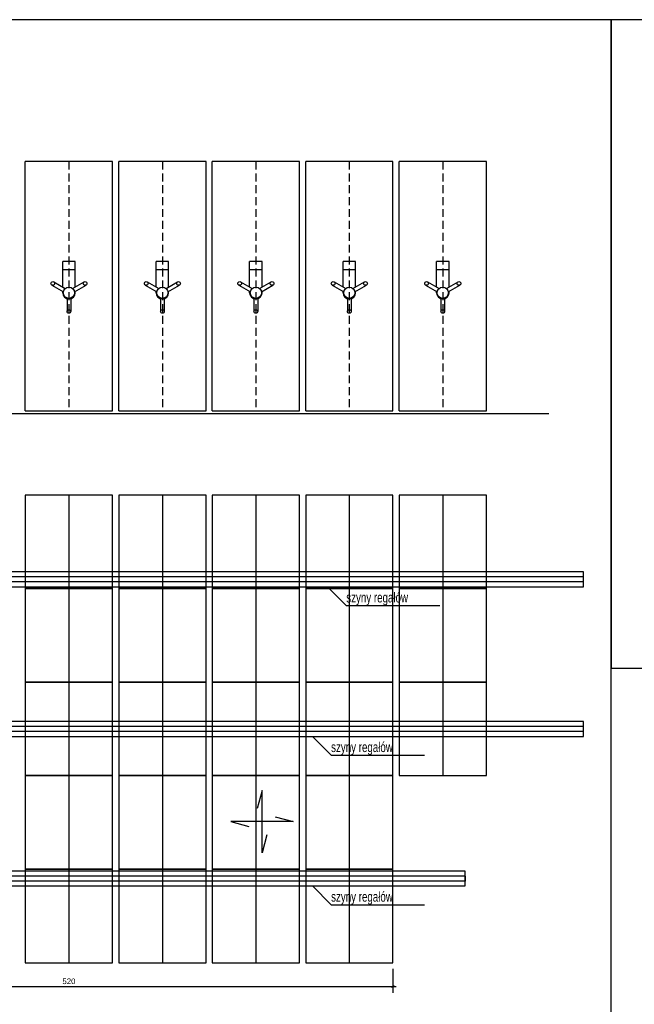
# Model space of a CAD drawing. Header units: millimetres. Extents: x 167273 to 188273, y -125105 to -88145.
# Tile 58 of 210: x 177739 to 178232, y -124587 to -123797. Entities that reach past the tile are written whole.
import ezdxf

# ---------------------------------------------------------------- set-up
doc = ezdxf.new("R2010")
doc.units = ezdxf.units.MM
doc.header["$PDMODE"] = 35
doc.header["$PDSIZE"] = 5
doc.linetypes.add('HIDDEN', pattern=[9.525, 6.35, -3.175])
for name, color, linetype in [('3PRZEKROJE', 3, 'Continuous'), ('5meble020', 5, 'Continuous'), ('a-op_leader', 9, 'Continuous'), ('b-cienka', 9, 'Continuous'), ('c-meb_przerywana', 5, 'HIDDEN'), ('c-wyposażenie', 5, 'Continuous'), ('CIENKIE', 9, 'Continuous'), ('WYMIAR_PODST', 161, 'Continuous'), ('WYMIARY', 161, 'Continuous')]:
    doc.layers.add(name, color=color, linetype=linetype)
doc.styles.add('PPAB_25', font='ARIAL.TTF', dxfattribs={"height": 4.5})
doc.styles.add('PPAB_50', font='romans.shx', dxfattribs={"width": 0.7, "height": 8})
doc.dimstyles.new('PPAB_25', dxfattribs={"dimscale": 0, "dimtxt": 4.5, "dimasz": 2.5, "dimexe": 5, "dimexo": 5, "dimgap": 1.8, "dimtad": 1, "dimdec": 0, "dimrnd": 0.5, "dimzin": 0, "dimdsep": 46, "dimtxsty": 'PPAB_25', "dimblk": 'ARCHTICK', "dimcen": 0.09, "dimdle": 2.5, "dimclrd": 9, "dimclre": 9, "dimclrt": 161, "dimadec": 0, "dimazin": 0, "dimtfac": 1, "dimtdec": 0, "dimtofl": 0, "dimtmove": 2, "dimatfit": 3, "dimldrblk": 'ARCHTICK', "dimfxl": 0, "dimtolj": 1, "dimtzin": 0, "dimarcsym": 0})

# ---------------------------------------------------------------- blocks, each defined once
blk = doc.blocks.new('_ArchTick')
at = {"layer": 'WYMIAR_PODST', "color": 0, "const_width": 0.15}
blk.add_lwpolyline([(-0.5, -0.5), (0.5, 0.5)], dxfattribs=at)
blk = doc.blocks.new('*D1353')
at = {"layer": 'Defpoints', "color": 0}
for p in [(177518.26, -124553.71), (178038.26, -124553.71), (178038.26, -124572.78)]:
    blk.add_point(p, dxfattribs=at)
at = {"layer": 'WYMIARY', "color": 9, "lineweight": -2}
for p, q in [((177518.26, -124558.71), (177518.26, -124577.78)), ((178038.26, -124558.71), (178038.26, -124577.78)), ((177515.76, -124572.78), (178040.76, -124572.78))]:
    blk.add_line(p, q, dxfattribs=at)
at = {"layer": 'WYMIARY', "color": 9, "lineweight": -2, "xscale": 2.5, "yscale": 2.5, "zscale": 2.5, "rotation": 180}
blk.add_blockref('_ArchTick', (177518.26, -124572.78), dxfattribs=at)
at = {"layer": 'WYMIARY', "color": 9, "lineweight": -2, "xscale": 2.5, "yscale": 2.5, "zscale": 2.5}
blk.add_blockref('_ArchTick', (178038.26, -124572.78), dxfattribs=at)
at = {"layer": 'WYMIARY', "color": 161, "insert": (177778.26, -124568.68), "char_height": 4.5, "attachment_point": 5, "style": 'PPAB_25'}
blk.add_mtext('\\A1;520', dxfattribs=at)

msp = doc.modelspace()

# ---------------------------------------------------------------- linework, layer by layer
at = {"layer": '3PRZEKROJE', "lineweight": -2, "ltscale": 100}
msp.add_line((177468.26, -124113.21), (178163.26, -124113.21), dxfattribs=at)
at = {"layer": '5meble020', "ltscale": 0.5}
for p, q in [((177743.26, -124111.21), (177743.26, -123911.21)), ((177813.26, -123911.21), (177743.26, -123911.21)), ((177813.26, -124111.21), (177813.26, -123911.21)), ((177888.26, -123911.21), (177818.26, -123911.21)), ((177818.26, -124111.21), (177818.26, -123911.21)), ((177888.26, -124111.21), (177888.26, -123911.21)), ((177893.26, -124111.21), (177893.26, -123911.21)), ((177963.26, -123911.21), (177893.26, -123911.21)), ((177963.26, -124111.21), (177963.26, -123911.21)), ((177968.26, -124111.21), (177968.26, -123911.21)), ((178038.26, -123911.21), (177968.26, -123911.21)), ((178038.26, -124111.21), (178038.26, -123911.21)), ((178113.26, -123911.21), (178043.26, -123911.21)), ((178043.26, -124111.21), (178043.26, -123911.21)), ((178113.26, -124111.21), (178113.26, -123911.21)), ((177743.26, -124111.21), (177813.26, -124111.21)), ((177818.26, -124111.21), (177888.26, -124111.21)), ((177893.26, -124111.21), (177963.26, -124111.21)), ((177968.26, -124111.21), (178038.26, -124111.21)), ((178043.26, -124111.21), (178113.26, -124111.21))]:
    msp.add_line(p, q, dxfattribs=at)
at = {"layer": 'a-op_leader', "ltscale": 0.5}
for points in [[(177985.82, -124252.21), (178000.82, -124267.21), (178075.82, -124267.21)], [(177973.64, -124372.21), (177988.64, -124387.21), (178063.64, -124387.21)], [(177937.13, -124451.07), (177933.25, -124465.56), (177933.25, -124415.56), (177929.37, -124430.05)], [(177943.76, -124436.68), (177958.25, -124440.56), (177908.25, -124440.56), (177922.74, -124444.44)], [(177973.64, -124492.21), (177988.64, -124507.21), (178063.64, -124507.21)]]:
    msp.add_lwpolyline(points, dxfattribs=at)
at = {"layer": 'b-cienka'}
for points in [[(177448.26, -124597.38), (178213.26, -124597.38), (178213.26, -123797.42), (177448.26, -123797.42)], [(178213.26, -124317.38), (178464.22, -124317.38), (178464.22, -123797.42), (178213.26, -123797.42)]]:
    msp.add_lwpolyline(points, close=True, dxfattribs=at)
at = {"layer": 'b-cienka', "ltscale": 0.5}
for points in [[(177498.26, -124252.21), (178191.26, -124252.21), (178191.26, -124240.21), (177498.26, -124240.21)], [(177498.26, -124372.21), (178191.26, -124372.21), (178191.26, -124360.21), (177498.26, -124360.21)], [(177498.26, -124492.21), (178096.26, -124492.21), (178096.26, -124480.21), (177498.26, -124480.21)]]:
    msp.add_lwpolyline(points, close=True, dxfattribs=at)
at = {"layer": 'c-meb_przerywana'}
for p, q in [((177778.26, -123911.21), (177778.26, -124111.21)), ((177853.26, -123911.21), (177853.26, -124111.21)), ((177928.26, -123911.21), (177928.26, -124111.21)), ((178003.26, -123911.21), (178003.26, -124111.21)), ((178078.26, -123911.21), (178078.26, -124111.21))]:
    msp.add_line(p, q, dxfattribs=at)
at = {"layer": 'c-wyposażenie'}
for p, q in [((177778.26, -124178.71), (177778.26, -124253.71)), ((177853.26, -124178.71), (177853.26, -124253.71)), ((177928.26, -124178.71), (177928.26, -124253.71)), ((178003.26, -124178.71), (178003.26, -124253.71)), ((178078.26, -124178.71), (178078.26, -124253.71)), ((177778.26, -124253.71), (177778.26, -124328.71)), ((177853.26, -124253.71), (177853.26, -124328.71)), ((177928.26, -124253.71), (177928.26, -124328.71)), ((178003.26, -124253.71), (178003.26, -124328.71)), ((178078.26, -124253.71), (178078.26, -124328.71)), ((177778.26, -124328.71), (177778.26, -124403.71)), ((177853.26, -124328.71), (177853.26, -124403.71)), ((177928.26, -124328.71), (177928.26, -124403.71)), ((178003.26, -124328.71), (178003.26, -124403.71)), ((178078.26, -124328.71), (178078.26, -124403.71)), ((177778.26, -124403.71), (177778.26, -124478.71)), ((177853.26, -124403.71), (177853.26, -124478.71)), ((177928.26, -124403.71), (177928.26, -124478.71)), ((178003.26, -124403.71), (178003.26, -124478.71)), ((177778.26, -124478.71), (177778.26, -124553.71)), ((177853.26, -124478.71), (177853.26, -124553.71)), ((177928.26, -124478.71), (177928.26, -124553.71)), ((178003.26, -124478.71), (178003.26, -124553.71))]:
    msp.add_line(p, q, dxfattribs=at)
at = {"layer": 'c-wyposażenie', "ltscale": 0.5}
for p, q in [((178191.26, -124244.21), (177498.26, -124244.21)), ((178191.26, -124248.21), (177498.26, -124248.21)), ((178191.26, -124364.21), (177498.26, -124364.21)), ((178191.26, -124368.21), (177498.26, -124368.21)), ((178096.26, -124484.21), (177498.26, -124484.21)), ((178096.26, -124484.21), (178096.26, -124488.21)), ((178096.26, -124488.21), (177498.26, -124488.21))]:
    msp.add_line(p, q, dxfattribs=at)
at = {"layer": 'c-wyposażenie'}
for points in [[(177743.26, -124253.71), (177813.26, -124253.71), (177813.26, -124178.71), (177743.26, -124178.71)], [(177818.26, -124253.71), (177888.26, -124253.71), (177888.26, -124178.71), (177818.26, -124178.71)], [(177893.26, -124253.71), (177963.26, -124253.71), (177963.26, -124178.71), (177893.26, -124178.71)], [(177968.26, -124253.71), (178038.26, -124253.71), (178038.26, -124178.71), (177968.26, -124178.71)], [(178043.26, -124253.71), (178113.26, -124253.71), (178113.26, -124178.71), (178043.26, -124178.71)], [(177743.26, -124328.71), (177813.26, -124328.71), (177813.26, -124253.71), (177743.26, -124253.71)], [(177818.26, -124328.71), (177888.26, -124328.71), (177888.26, -124253.71), (177818.26, -124253.71)], [(177893.26, -124328.71), (177963.26, -124328.71), (177963.26, -124253.71), (177893.26, -124253.71)], [(177968.26, -124328.71), (178038.26, -124328.71), (178038.26, -124253.71), (177968.26, -124253.71)], [(178043.26, -124328.71), (178113.26, -124328.71), (178113.26, -124253.71), (178043.26, -124253.71)], [(177743.26, -124403.71), (177813.26, -124403.71), (177813.26, -124328.71), (177743.26, -124328.71)], [(177818.26, -124403.71), (177888.26, -124403.71), (177888.26, -124328.71), (177818.26, -124328.71)], [(177893.26, -124403.71), (177963.26, -124403.71), (177963.26, -124328.71), (177893.26, -124328.71)], [(177968.26, -124403.71), (178038.26, -124403.71), (178038.26, -124328.71), (177968.26, -124328.71)], [(178043.26, -124403.71), (178113.26, -124403.71), (178113.26, -124328.71), (178043.26, -124328.71)], [(177743.26, -124478.71), (177813.26, -124478.71), (177813.26, -124403.71), (177743.26, -124403.71)], [(177818.26, -124478.71), (177888.26, -124478.71), (177888.26, -124403.71), (177818.26, -124403.71)], [(177893.26, -124478.71), (177963.26, -124478.71), (177963.26, -124403.71), (177893.26, -124403.71)], [(177968.26, -124478.71), (178038.26, -124478.71), (178038.26, -124403.71), (177968.26, -124403.71)], [(177743.26, -124553.71), (177813.26, -124553.71), (177813.26, -124478.71), (177743.26, -124478.71)], [(177818.26, -124553.71), (177888.26, -124553.71), (177888.26, -124478.71), (177818.26, -124478.71)], [(177893.26, -124553.71), (177963.26, -124553.71), (177963.26, -124478.71), (177893.26, -124478.71)], [(177968.26, -124553.71), (178038.26, -124553.71), (178038.26, -124478.71), (177968.26, -124478.71)]]:
    msp.add_lwpolyline(points, close=True, dxfattribs=at)
at = {"layer": 'CIENKIE', "ltscale": 100}
for p, q in [((177783.26, -123991.42), (177773.26, -123991.42)), ((177773.26, -124011.8), (177773.26, -123991.42)), ((177783.26, -124011.8), (177783.26, -123991.42)), ((177858.26, -123991.42), (177848.26, -123991.42)), ((177848.26, -124011.8), (177848.26, -123991.42)), ((177858.26, -124011.8), (177858.26, -123991.42)), ((177933.26, -123991.42), (177923.26, -123991.42)), ((177923.26, -124011.8), (177923.26, -123991.42)), ((177933.26, -124011.8), (177933.26, -123991.42)), ((178008.26, -123991.42), (177998.26, -123991.42)), ((177998.26, -124011.8), (177998.26, -123991.42)), ((178008.26, -124011.8), (178008.26, -123991.42)), ((178083.26, -123991.42), (178073.26, -123991.42)), ((178073.26, -124011.8), (178073.26, -123991.42)), ((178083.26, -124011.8), (178083.26, -123991.42)), ((177783.26, -123998.08), (177773.26, -123998.08)), ((177858.26, -123998.08), (177848.26, -123998.08)), ((177933.26, -123998.08), (177923.26, -123998.08)), ((178008.26, -123998.08), (177998.26, -123998.08)), ((178083.26, -123998.08), (178073.26, -123998.08)), ((177764.52, -124010.22), (177773.83, -124015.59)), ((177766.02, -124007.62), (177775.33, -124013)), ((177781.18, -124013), (177790.49, -124007.62)), ((177782.68, -124015.59), (177791.99, -124010.22)), ((177839.52, -124010.22), (177848.83, -124015.59)), ((177841.02, -124007.62), (177850.33, -124013)), ((177856.18, -124013), (177865.49, -124007.62)), ((177857.68, -124015.59), (177866.99, -124010.22)), ((177914.52, -124010.22), (177923.83, -124015.59)), ((177916.02, -124007.62), (177925.33, -124013)), ((177931.18, -124013), (177940.49, -124007.62)), ((177932.68, -124015.59), (177941.99, -124010.22)), ((177989.52, -124010.22), (177998.83, -124015.59)), ((177991.02, -124007.62), (178000.33, -124013)), ((178006.18, -124013), (178015.49, -124007.62)), ((178007.68, -124015.59), (178016.99, -124010.22)), ((178064.52, -124010.22), (178073.83, -124015.59)), ((178066.02, -124007.62), (178075.33, -124013)), ((178081.18, -124013), (178090.49, -124007.62)), ((178082.68, -124015.59), (178091.99, -124010.22)), ((177773.26, -124016.42), (177773.26, -124015.26)), ((177783.26, -124016.42), (177783.26, -124015.26)), ((177848.26, -124016.42), (177848.26, -124015.26)), ((177858.26, -124016.42), (177858.26, -124015.26)), ((177923.26, -124016.42), (177923.26, -124015.26)), ((177933.26, -124016.42), (177933.26, -124015.26)), ((177998.26, -124016.42), (177998.26, -124015.26)), ((178008.26, -124016.42), (178008.26, -124015.26)), ((178073.26, -124016.42), (178073.26, -124015.26)), ((178083.26, -124016.42), (178083.26, -124015.26)), ((177776.76, -124020.66), (177776.76, -124031.41)), ((177779.76, -124020.66), (177779.76, -124031.41)), ((177851.76, -124020.66), (177851.76, -124031.41)), ((177854.76, -124020.66), (177854.76, -124031.41)), ((177926.76, -124020.66), (177926.76, -124031.41)), ((177929.76, -124020.66), (177929.76, -124031.41)), ((178001.76, -124020.66), (178001.76, -124031.41)), ((178004.76, -124020.66), (178004.76, -124031.41)), ((178076.76, -124020.66), (178076.76, -124031.41)), ((178079.76, -124020.66), (178079.76, -124031.41))]:
    msp.add_line(p, q, dxfattribs=at)
for centre, radius in [((177765.27, -124008.92), 1.5), ((177791.24, -124008.92), 1.5), ((177840.27, -124008.92), 1.5), ((177866.24, -124008.92), 1.5), ((177915.27, -124008.92), 1.5), ((177941.24, -124008.92), 1.5), ((177990.27, -124008.92), 1.5), ((178016.24, -124008.92), 1.5), ((178065.27, -124008.92), 1.5), ((178091.24, -124008.92), 1.5), ((177778.26, -124016.42), 4.5), ((177853.26, -124016.42), 4.5), ((177928.26, -124016.42), 4.5), ((178003.26, -124016.42), 4.5), ((178078.26, -124016.42), 4.5), ((177778.26, -124031.41), 1.5), ((177853.26, -124031.41), 1.5), ((177928.26, -124031.41), 1.5), ((178003.26, -124031.41), 1.5), ((178078.26, -124031.41), 1.5)]:
    msp.add_circle(centre, radius, dxfattribs=at)
for centre in [(177778.26, -124016.42), (177853.26, -124016.42), (177928.26, -124016.42), (178003.26, -124016.42), (178078.26, -124016.42)]:
    msp.add_arc(centre, 5, 180, 0, dxfattribs=at)

# ---------------------------------------------------------------- texts
at = {"layer": 'a-op_leader', "ltscale": 0.5, "char_height": 8, "width": 89.5211, "attachment_point": 7, "style": 'PPAB_50'}
for insert in [(178000.82, -124267.21), (177988.64, -124387.21), (177988.64, -124507.21)]:
    msp.add_mtext('{\\fArial|b0|i0|c238|p34;szyny regałów}', dxfattribs=dict(at, insert=insert))

# ---------------------------------------------------------------- dimensions: what is measured, and where the dimension line sits
at = {"layer": 'WYMIARY', "ltscale": 100}
dim = msp.add_linear_dim(base=(178038.26, -124572.78), p1=(177518.26, -124553.71), p2=(178038.26, -124553.71), dimstyle='PPAB_25', override={"dimscale": 1}, dxfattribs=at)
dim.commit()
dim.dimension.update_dxf_attribs({"geometry": '*D1353', "text_midpoint": (177778.26, -124568.68)})

doc.saveas('drawing.dxf')
